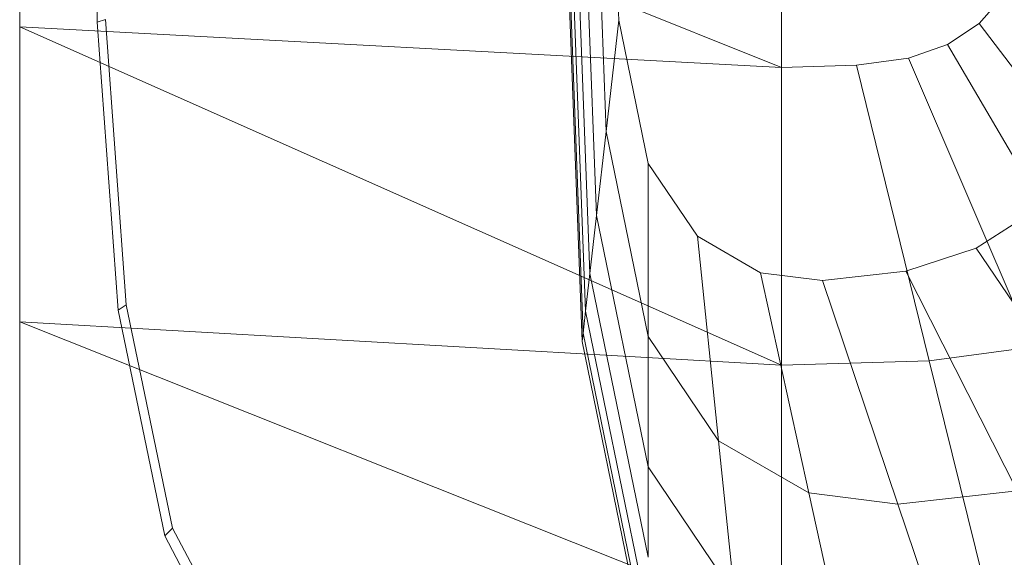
# Model space of a CAD drawing. Header units: metres. Extents: x 391.1 to 427.5, y 12.8 to 28.4.
# Tile 42 of 234: x 401.4885 to 401.6213, y 26.5002 to 26.5728. Entities that reach past the tile are written whole.
import ezdxf

# ---------------------------------------------------------------- set-up
doc = ezdxf.new("R2010")
doc.units = ezdxf.units.M
doc.layers.add('02_MOBILIARIO', color=7, linetype='Continuous', lineweight=18)
doc.layers.add('A-DETL-____-MBND', color=7, linetype='Continuous', lineweight=18)

# ---------------------------------------------------------------- blocks, each defined once
blk = doc.blocks.new('Family - Rentamans PA-152555-03_ENLLUMENAT_P0A')
at = {"layer": 'A-DETL-____-MBND', "color": 253, "true_color": 0xaaaaaa}
for p, q in [((0, 0.36146), (0, 0.00406)), ((0, 0.18276), (0, 0.14702)), ((0, 0.18276), (0.10273, 0.14157)), ((0.01046, 0.14766), (0.00965, 0.18276)), ((0.07584, 0.10456), (0.07287, 0.18276)), ((0.07598, 0.10571), (0.07304, 0.18276)), ((0.07689, 0.11374), (0.07426, 0.18276)), ((0.07778, 0.12158), (0.07545, 0.18276)), ((0.07907, 0.13292), (0.07717, 0.18276)), ((0.08078, 0.14793), (0.07945, 0.18276)), ((0.10273, 0.18276), (0.10273, 0.14157)), ((0.07631, 0.10869), (0.074, 0.1695)), ((0.13282, 0.15143), (0.12937, 0.14751)), ((0.01159, 0.14801), (0.01046, 0.14766)), ((0.01327, 0.10879), (0.01046, 0.14766)), ((0.01437, 0.10952), (0.01159, 0.14801)), ((0.08078, 0.14793), (0.07907, 0.13292)), ((0.08473, 0.12861), (0.08078, 0.14793)), ((0.12937, 0.14751), (0.12509, 0.14464)), ((0.15537, 0.1131), (0.12937, 0.14751)), ((0, 0.14702), (0, 0.10722)), ((0.10273, 0.14157), (0, 0.14702)), ((0, 0.14702), (0.10273, 0.10137)), ((0.12509, 0.14464), (0.11983, 0.14281)), ((0.14692, 0.10743), (0.12509, 0.14464)), ((0.11983, 0.14281), (0.11281, 0.14187)), ((0.11983, 0.14281), (0.13653, 0.10383)), ((0.10273, 0.14157), (0.11281, 0.14187)), ((0.10273, 0.14157), (0.10273, 0.10137)), ((0.11281, 0.14187), (0.12264, 0.10196)), ((0.07907, 0.13292), (0.07778, 0.12158)), ((0.08473, 0.10527), (0.07907, 0.13292)), ((0.09137, 0.11877), (0.08473, 0.12861)), ((0.08473, 0.12861), (0.08473, 0.10527)), ((0.07778, 0.12158), (0.07689, 0.11374)), ((0.08473, 0.08764), (0.07778, 0.12158)), ((0.13667, 0.12213), (0.12897, 0.11719)), ((0.09989, 0.11385), (0.09137, 0.11877)), ((0.09137, 0.11877), (0.09423, 0.09119)), ((0.12897, 0.11719), (0.1195, 0.11406)), ((0.12897, 0.11719), (0.14804, 0.08893)), ((0.07689, 0.11374), (0.07631, 0.10869)), ((0.08473, 0.07545), (0.07689, 0.11374)), ((0.10826, 0.11279), (0.09989, 0.11385)), ((0.09989, 0.11385), (0.10642, 0.08414)), ((0.1195, 0.11406), (0.10826, 0.11279)), ((0.1195, 0.11406), (0.13449, 0.08444)), ((0.10826, 0.11279), (0.1184, 0.08263)), ((0.01437, 0.10952), (0.01327, 0.10879)), ((0.02062, 0.07939), (0.01437, 0.10952)), ((0.01958, 0.07835), (0.01327, 0.10879)), ((0.07631, 0.10869), (0.07598, 0.1057)), ((0.08473, 0.0676), (0.07631, 0.10869)), ((0, 0.10722), (0, 0.06579)), ((0.10273, 0.10137), (0, 0.10722)), ((0, 0.10722), (0.10273, 0.06628)), ((0.07598, 0.10571), (0.07584, 0.10456)), ((0.08473, 0.06296), (0.07598, 0.1057)), ((0.09423, 0.09119), (0.08473, 0.10527)), ((0.08473, 0.10527), (0.08473, 0.08764)), ((0.08473, 0.06117), (0.07584, 0.10456)), ((0.13653, 0.10383), (0.12264, 0.10196)), ((0.12264, 0.10196), (0.10273, 0.10137)), ((0.10273, 0.10137), (0.10273, 0.06628)), ((0.12264, 0.10196), (0.13123, 0.06713)), ((0.10642, 0.08414), (0.09423, 0.09119)), ((0.09423, 0.09119), (0.09638, 0.07036)), ((0.09638, 0.07036), (0.08473, 0.08764)), ((0.08473, 0.08764), (0.08473, 0.07545)), ((0.1184, 0.08263), (0.10642, 0.08414)), ((0.10642, 0.08414), (0.11135, 0.0617)), ((0.13449, 0.08444), (0.1184, 0.08263)), ((0.1184, 0.08263), (0.12606, 0.05985)), ((0.02062, 0.07939), (0.01958, 0.07835)), ((0.03136, 0.05592), (0.01958, 0.07835)), ((0.03228, 0.05718), (0.02062, 0.07939))]:
    blk.add_line(p, q, dxfattribs=at)
blk = doc.blocks.new('LONDR55-XX_ZZ-ARQ-CAA-M3D-Londres55_ifc-1-03_ENLLUMENAT_P0A')
at = {"layer": '02_MOBILIARIO', "color": 253, "lineweight": 18, "true_color": 0xaaaaaa}
blk.add_blockref('Family - Rentamans PA-152555-03_ENLLUMENAT_P0A', (401.48854, 26.4248), dxfattribs=at)

msp = doc.modelspace()

# ---------------------------------------------------------------- block references
at = {"lineweight": 5}
msp.add_blockref('LONDR55-XX_ZZ-ARQ-CAA-M3D-Londres55_ifc-1-03_ENLLUMENAT_P0A', (0, 0), dxfattribs=at)

doc.saveas('drawing.dxf')
